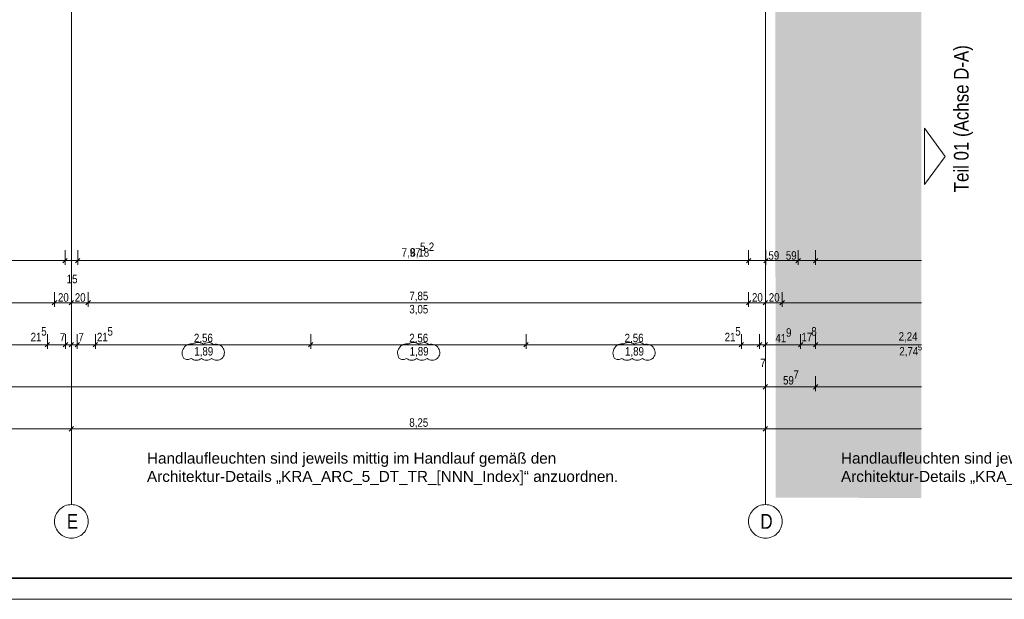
# Model space of a CAD drawing. Extents: x -620 to 300, y 62 to 1112.
# Tile 114 of 226: x -138 to 96, y 62 to 200. Entities that reach past the tile are written whole.
import ezdxf
from ezdxf.enums import TextEntityAlignment as Align
from ezdxf.lldxf.tags import DXFTag

# ---------------------------------------------------------------- set-up
doc = ezdxf.new("R2010")
doc.units = 0
doc.layers.get('0').update_dxf_attribs({"lineweight": 13})
for name, color, linetype, lineweight, true_color in [('00_E_ST_Handlaufleuchte_Bem', 7, 'Continuous', 5, 0x7d7d00), ('70 -76 Bemaßung- 2 Allgemein', 9, 'Continuous', 5, 0x808080), ('70 -77 Revision- 2 Wolken', 7, 'Continuous', 18, 0x944cff), ('iwb_Layout BA_Markierung', 7, 'Continuous', 9, 0xbadcdc), ('iwb_Layout Text', 3, 'Continuous', 18, 0x00ff00)]:
    doc.layers.add(name, color=color, linetype=linetype, lineweight=lineweight, true_color=true_color)
for name, color, linetype, lineweight in [('70 -71 Achsen- 1 Gebäudeachsen', 7, 'STRICHPUNKT2-A06CPVSFL0', 18), ('iwb_Plankopf Rahmen', 7, 'Continuous', 35), ('Keine-A06CPVSEL0', 7, 'Continuous', 9)]:
    doc.layers.add(name, color=color, linetype=linetype, lineweight=lineweight)
doc.styles.get("Standard").update_dxf_attribs({"font": 'ARIALN.TTF'})
tags = doc.linetypes.add('STRICHPUNKT2-A06CPVSFL0', pattern=[12.7, 6.35, -3.175, 0, -3.175]).pattern_tags.tags
tags[10:11] = [DXFTag(74, 4), DXFTag(75, 0), DXFTag(340, '0'), DXFTag(46, 0.0), DXFTag(50, 0.0), DXFTag(44, 0.0), DXFTag(45, 0.0)]
tags[8:9] = [DXFTag(74, 4), DXFTag(75, 0), DXFTag(340, '0'), DXFTag(46, 0.0), DXFTag(50, 0.0), DXFTag(44, 0.0), DXFTag(45, 0.0)]
tags[6:7] = [DXFTag(74, 4), DXFTag(75, 0), DXFTag(340, '0'), DXFTag(46, 0.0), DXFTag(50, 0.0), DXFTag(44, 0.0), DXFTag(45, 0.0)]
tags[4:5] = [DXFTag(74, 4), DXFTag(75, 0), DXFTag(340, '0'), DXFTag(46, 0.0), DXFTag(50, 0.0), DXFTag(44, 0.0), DXFTag(45, 0.0)]

# ---------------------------------------------------------------- blocks, each defined once
blk = doc.blocks.new('Polygon-A06CPVS4L0')
at = {"color": 0, "linetype": 'ByBlock', "lineweight": -2, "ltscale": 0.13}
blk.add_solid([(41.83, 86.61), (41.66, 1083.81), (76.5, 86.52), (76.5, 1083.81)], dxfattribs=at)
blk = doc.blocks.new('Referenz-A06CPVSGL0')
at = {"layer": '70 -71 Achsen- 1 Gebäudeachsen', "color": 0, "linetype": 'STRICHPUNKT2-A06CPVSFL0', "ltscale": 0.18}
for p, q in [((-125.58, 1084.39), (-125.58, 84.95)), ((39.42, 1084.39), (39.42, 84.95))]:
    blk.add_line(p, q, dxfattribs=at)
at = {"layer": '70 -76 Bemaßung- 2 Allgemein', "color": 0, "linetype": 'Continuous', "ltscale": 0.13}
for p, q in [((-127.08, 145.45), (-127.08, 141.95)), ((-127.08, 145.45), (-127.08, 141.95)), ((-127.08, 145.45), (-127.08, 141.95)), ((-127.08, 145.45), (-127.08, 141.95)), ((-124.08, 145.45), (-124.08, 141.95)), ((-124.08, 145.45), (-124.08, 141.95)), ((-124.08, 145.45), (-124.08, 141.95)), ((-124.08, 145.45), (-124.08, 141.95)), ((35.42, 145.45), (35.42, 141.95)), ((35.42, 145.45), (35.42, 141.95)), ((39.56, 145.45), (39.56, 141.95)), ((39.56, 145.45), (39.56, 141.95)), ((47.22, 145.45), (47.22, 141.95)), ((47.22, 145.45), (47.22, 141.95)), ((51.36, 145.45), (51.36, 141.95)), ((51.36, 145.45), (51.36, 141.95)), ((-128.14, 142.95), (-288.02, 142.95)), ((-128.14, 142.95), (-288.02, 142.95)), ((-128.14, 142.95), (-129.2, 142.95)), ((-128.14, 142.95), (-129.2, 142.95)), ((-126.08, 142.95), (-128.14, 142.95)), ((-126.08, 142.95), (-128.14, 142.95)), ((-126.08, 142.95), (-128.14, 142.95)), ((-126.08, 142.95), (-128.14, 142.95)), ((-124.08, 142.95), (-127.08, 142.95)), ((-124.08, 142.95), (-127.08, 142.95)), ((-125.08, 142.95), (-123.02, 142.95)), ((-125.08, 142.95), (-123.02, 142.95)), ((-125.08, 142.95), (-123.02, 142.95)), ((-125.08, 142.95), (-123.02, 142.95)), ((-123.02, 142.95), (-121.96, 142.95)), ((34.36, 142.95), (-123.02, 142.95)), ((-123.02, 142.95), (-121.96, 142.95)), ((38.5, 142.95), (-123.02, 142.95)), ((36.42, 142.95), (34.36, 142.95)), ((34.42, 142.95), (36.48, 142.95)), ((46.16, 142.95), (36.48, 142.95)), ((40.56, 142.95), (38.5, 142.95)), ((38.56, 142.95), (40.62, 142.95)), ((50.3, 142.95), (40.62, 142.95)), ((48.22, 142.95), (46.16, 142.95)), ((46.22, 142.95), (48.28, 142.95)), ((76.53, 142.95), (48.28, 142.95)), ((52.36, 142.95), (50.3, 142.95)), ((50.36, 142.95), (52.42, 142.95)), ((76.53, 142.95), (52.42, 142.95)), ((-129.58, 135.45), (-129.58, 131.95)), ((-129.58, 135.45), (-129.58, 131.95)), ((-125.58, 135.45), (-125.58, 131.95)), ((-125.58, 135.45), (-125.58, 131.95)), ((-121.58, 135.45), (-121.58, 131.95)), ((-121.58, 135.45), (-121.58, 131.95)), ((35.42, 135.45), (35.42, 131.95)), ((35.42, 135.45), (35.42, 131.95)), ((39.42, 135.45), (39.42, 131.95)), ((39.42, 135.45), (39.42, 131.95)), ((43.42, 135.45), (43.42, 131.95)), ((43.42, 135.45), (43.42, 131.95)), ((-130.64, 132.95), (-285.52, 132.95)), ((-128.58, 132.95), (-130.64, 132.95)), ((-130.58, 132.95), (-128.52, 132.95)), ((-126.64, 132.95), (-128.52, 132.95)), ((-124.58, 132.95), (-126.64, 132.95)), ((-126.58, 132.95), (-124.52, 132.95)), ((-122.64, 132.95), (-124.52, 132.95)), ((-120.58, 132.95), (-122.64, 132.95)), ((-122.58, 132.95), (-120.52, 132.95)), ((34.36, 132.95), (-120.52, 132.95)), ((36.42, 132.95), (34.36, 132.95)), ((34.42, 132.95), (36.48, 132.95)), ((38.36, 132.95), (36.48, 132.95)), ((40.42, 132.95), (38.36, 132.95)), ((38.42, 132.95), (40.48, 132.95)), ((42.36, 132.95), (40.48, 132.95)), ((44.42, 132.95), (42.36, 132.95)), ((42.42, 132.95), (44.48, 132.95)), ((76.53, 132.95), (44.48, 132.95)), ((-131.28, 125.45), (-131.28, 121.95)), ((-131.28, 125.45), (-131.28, 121.95)), ((-126.98, 125.45), (-126.98, 121.95)), ((-126.98, 125.45), (-126.98, 121.95)), ((-125.58, 125.45), (-125.58, 121.95)), ((-125.58, 125.45), (-125.58, 121.95)), ((-124.18, 125.45), (-124.18, 121.95)), ((-124.18, 125.45), (-124.18, 121.95)), ((-119.88, 125.45), (-119.88, 121.95)), ((-119.88, 125.45), (-119.88, 121.95)), ((-68.68, 125.45), (-68.68, 121.95)), ((-68.68, 125.45), (-68.68, 121.95)), ((-17.48, 125.45), (-17.48, 121.95)), ((-17.48, 125.45), (-17.48, 121.95)), ((33.72, 125.45), (33.72, 121.95)), ((33.72, 125.45), (33.72, 121.95)), ((38.02, 125.45), (38.02, 121.95)), ((38.02, 125.45), (38.02, 121.95)), ((39.42, 125.45), (39.42, 121.95)), ((39.42, 125.45), (39.42, 121.95)), ((47.8, 125.45), (47.8, 121.95)), ((47.8, 125.45), (47.8, 121.95)), ((51.36, 125.45), (51.36, 121.95)), ((51.36, 125.45), (51.36, 121.95)), ((-132.34, 122.95), (-181.42, 122.95)), ((-132.34, 122.95), (-133.4, 122.95)), ((-130.28, 122.95), (-132.34, 122.95)), ((-130.28, 122.95), (-132.34, 122.95)), ((-126.98, 122.95), (-131.28, 122.95)), ((-128.04, 122.95), (-129.1, 122.95)), ((-125.98, 122.95), (-128.04, 122.95)), ((-127.98, 122.95), (-125.92, 122.95)), ((-126.64, 122.95), (-127.7, 122.95)), ((-125.58, 122.95), (-126.98, 122.95)), ((-124.58, 122.95), (-126.64, 122.95)), ((-126.58, 122.95), (-124.52, 122.95)), ((-125.24, 122.95), (-126.3, 122.95)), ((-125.92, 122.95), (-124.86, 122.95)), ((-124.18, 122.95), (-125.58, 122.95)), ((-123.18, 122.95), (-125.24, 122.95)), ((-125.18, 122.95), (-123.12, 122.95)), ((-124.52, 122.95), (-123.46, 122.95)), ((-119.88, 122.95), (-124.18, 122.95)), ((-123.12, 122.95), (-122.06, 122.95)), ((-120.88, 122.95), (-118.82, 122.95)), ((-120.88, 122.95), (-118.82, 122.95)), ((-118.82, 122.95), (-117.76, 122.95)), ((-69.74, 122.95), (-118.82, 122.95)), ((-67.68, 122.95), (-69.74, 122.95)), ((-69.68, 122.95), (-67.62, 122.95)), ((-18.54, 122.95), (-67.62, 122.95)), ((-16.48, 122.95), (-18.54, 122.95)), ((-18.48, 122.95), (-16.42, 122.95)), ((32.66, 122.95), (-16.42, 122.95)), ((32.66, 122.95), (31.6, 122.95)), ((34.72, 122.95), (32.66, 122.95)), ((34.72, 122.95), (32.66, 122.95)), ((38.02, 122.95), (33.72, 122.95)), ((36.96, 122.95), (35.9, 122.95)), ((39.02, 122.95), (36.96, 122.95)), ((37.02, 122.95), (39.08, 122.95)), ((39.42, 122.95), (38.02, 122.95)), ((38.42, 122.95), (40.48, 122.95)), ((38.42, 122.95), (40.48, 122.95)), ((39.08, 122.95), (40.14, 122.95)), ((40.48, 122.95), (41.54, 122.95)), ((46.74, 122.95), (40.48, 122.95)), ((48.8, 122.95), (46.74, 122.95)), ((46.8, 122.95), (48.86, 122.95)), ((50.3, 122.95), (48.86, 122.95)), ((52.36, 122.95), (50.3, 122.95)), ((50.36, 122.95), (52.42, 122.95)), ((76.53, 122.95), (52.42, 122.95)), ((39.42, 115.45), (39.42, 111.95)), ((39.42, 115.45), (39.42, 111.95)), ((51.36, 115.45), (51.36, 111.95)), ((51.36, 115.45), (51.36, 111.95)), ((38.36, 112.95), (-454.52, 112.95)), ((40.42, 112.95), (38.36, 112.95)), ((38.42, 112.95), (40.48, 112.95)), ((50.3, 112.95), (40.48, 112.95)), ((52.36, 112.95), (50.3, 112.95)), ((50.36, 112.95), (52.42, 112.95)), ((76.53, 112.95), (52.42, 112.95)), ((-125.05, 103.48), (-126.11, 102.42)), ((-126.11, 102.42), (-125.05, 103.48)), ((-125.58, 104.95), (-125.58, 101.95)), ((-125.58, 104.95), (-125.58, 101.95)), ((39.95, 103.48), (38.89, 102.42)), ((38.89, 102.42), (39.95, 103.48)), ((39.42, 104.95), (39.42, 101.95)), ((39.42, 104.95), (39.42, 101.95)), ((-126.64, 102.95), (-289.52, 102.95)), ((-125.08, 102.95), (-126.64, 102.95)), ((-126.08, 102.95), (-124.52, 102.95)), ((38.36, 102.95), (-124.52, 102.95)), ((39.92, 102.95), (38.36, 102.95)), ((38.92, 102.95), (40.48, 102.95)), ((76.53, 102.95), (40.48, 102.95))]:
    blk.add_line(p, q, dxfattribs=at)
at = {"layer": '70 -76 Bemaßung- 2 Allgemein', "color": 0, "linetype": 'Continuous', "lineweight": 20, "ltscale": 0.2}
for p, q in [((-126.55, 143.48), (-127.61, 142.42)), ((-126.55, 143.48), (-127.61, 142.42)), ((-126.55, 143.48), (-127.61, 142.42)), ((-126.55, 143.48), (-127.61, 142.42)), ((-124.61, 142.42), (-123.55, 143.48)), ((-124.61, 142.42), (-123.55, 143.48)), ((-124.61, 142.42), (-123.55, 143.48)), ((-124.61, 142.42), (-123.55, 143.48)), ((35.95, 143.48), (34.89, 142.42)), ((34.89, 142.42), (35.95, 143.48)), ((40.09, 143.48), (39.03, 142.42)), ((39.03, 142.42), (40.09, 143.48)), ((47.75, 143.48), (46.69, 142.42)), ((46.69, 142.42), (47.75, 143.48)), ((51.89, 143.48), (50.83, 142.42)), ((50.83, 142.42), (51.89, 143.48)), ((-129.05, 133.48), (-130.11, 132.42)), ((-130.11, 132.42), (-129.05, 133.48)), ((-125.05, 133.48), (-126.11, 132.42)), ((-126.11, 132.42), (-125.05, 133.48)), ((-121.05, 133.48), (-122.11, 132.42)), ((-122.11, 132.42), (-121.05, 133.48)), ((35.95, 133.48), (34.89, 132.42)), ((34.89, 132.42), (35.95, 133.48)), ((39.95, 133.48), (38.89, 132.42)), ((38.89, 132.42), (39.95, 133.48)), ((43.95, 133.48), (42.89, 132.42)), ((42.89, 132.42), (43.95, 133.48)), ((-130.75, 123.48), (-131.81, 122.42)), ((-130.75, 123.48), (-131.81, 122.42)), ((-127.51, 122.42), (-126.45, 123.48)), ((-126.45, 123.48), (-127.51, 122.42)), ((-126.11, 122.42), (-125.05, 123.48)), ((-125.05, 123.48), (-126.11, 122.42)), ((-124.71, 122.42), (-123.65, 123.48)), ((-123.65, 123.48), (-124.71, 122.42)), ((-120.41, 122.42), (-119.35, 123.48)), ((-120.41, 122.42), (-119.35, 123.48)), ((-68.15, 123.48), (-69.21, 122.42)), ((-69.21, 122.42), (-68.15, 123.48)), ((-16.95, 123.48), (-18.01, 122.42)), ((-18.01, 122.42), (-16.95, 123.48)), ((34.25, 123.48), (33.19, 122.42)), ((34.25, 123.48), (33.19, 122.42)), ((37.49, 122.42), (38.55, 123.48)), ((38.55, 123.48), (37.49, 122.42)), ((38.89, 122.42), (39.95, 123.48)), ((38.89, 122.42), (39.95, 123.48)), ((48.33, 123.48), (47.27, 122.42)), ((47.27, 122.42), (48.33, 123.48)), ((51.89, 123.48), (50.83, 122.42)), ((50.83, 122.42), (51.89, 123.48)), ((39.95, 113.48), (38.89, 112.42)), ((38.89, 112.42), (39.95, 113.48)), ((51.89, 113.48), (50.83, 112.42)), ((50.83, 112.42), (51.89, 113.48))]:
    blk.add_line(p, q, dxfattribs=at)
at = {"layer": '70 -77 Revision- 2 Wolken', "color": 0, "linetype": 'Continuous', "ltscale": 0.18}
for centre, major_axis in [((-97.2, 120.93), (-1.63, 1.22)), ((-97.05, 121.17), (-0.84, 1.85)), ((-97.05, 121.17), (0.44, 1.98)), ((-95.44, 121.49), (0.06, 2.03)), ((-95.44, 121.49), (1.27, 1.59)), ((-93, 121.42), (0.06, 2.03)), ((-93, 121.42), (1.27, 1.59)), ((-91.22, 121.05), (0.77, 1.88)), ((-91.22, 121.05), (1.74, 1.05)), ((-91.24, 121.09), (2.02, -0.26)), ((-46, 120.93), (-1.63, 1.22)), ((-45.85, 121.17), (-0.84, 1.85)), ((-45.85, 121.17), (0.44, 1.98)), ((-44.24, 121.49), (0.06, 2.03)), ((-44.24, 121.49), (1.27, 1.59)), ((-41.8, 121.42), (0.06, 2.03)), ((-41.8, 121.42), (1.27, 1.59)), ((-40.02, 121.05), (0.77, 1.88)), ((-40.02, 121.05), (1.74, 1.05)), ((-40.04, 121.09), (2.02, -0.26)), ((5.2, 120.93), (-1.63, 1.22)), ((5.35, 121.17), (-0.84, 1.85)), ((5.35, 121.17), (0.44, 1.98)), ((6.96, 121.49), (0.06, 2.03)), ((6.96, 121.49), (1.27, 1.59)), ((9.4, 121.42), (0.06, 2.03)), ((9.4, 121.42), (1.27, 1.59)), ((11.18, 121.05), (0.77, 1.88)), ((11.18, 121.05), (1.74, 1.05)), ((11.16, 121.09), (2.02, -0.26)), ((-97.2, 120.93), (-2.03, 0)), ((-97.96, 120.86), (-0.87, -1.15)), ((-97.96, 120.86), (-0.01, -1.44)), ((-95.87, 121.32), (-1.23, -1.62)), ((-95.87, 121.32), (-0.01, -2.03)), ((-93.43, 121.31), (-1.23, -1.62)), ((-93.43, 121.31), (-0.01, -2.03)), ((-91, 121.3), (-1.23, -1.62)), ((-91, 121.3), (-0.01, -2.03)), ((-91.24, 121.09), (1.46, -1.42)), ((-46, 120.93), (-2.03, 0)), ((-46.76, 120.86), (-0.87, -1.15)), ((-46.76, 120.86), (-0.01, -1.44)), ((-44.67, 121.32), (-1.23, -1.62)), ((-44.67, 121.32), (-0.01, -2.03)), ((-42.23, 121.31), (-1.23, -1.62)), ((-42.23, 121.31), (-0.01, -2.03)), ((-39.8, 121.3), (-1.23, -1.62)), ((-39.8, 121.3), (-0.01, -2.03)), ((-40.04, 121.09), (1.46, -1.42)), ((5.2, 120.93), (-2.03, 0)), ((4.44, 120.86), (-0.87, -1.15)), ((4.44, 120.86), (-0.01, -1.44)), ((6.53, 121.32), (-1.23, -1.62)), ((6.53, 121.32), (-0.01, -2.03)), ((8.97, 121.31), (-1.23, -1.62)), ((8.97, 121.31), (-0.01, -2.03)), ((11.4, 121.3), (-1.23, -1.62)), ((11.4, 121.3), (-0.01, -2.03)), ((11.16, 121.09), (1.46, -1.42))]:
    blk.add_ellipse(centre, major_axis=major_axis, ratio=1, start_param=0, end_param=0.643501, dxfattribs=at)
at = {"layer": 'Keine-A06CPVSEL0', "color": 0, "linetype": 'Continuous', "ltscale": 0.13}
for p, q in [((-128.12, 84.05), (-127.8, 84.28)), ((-127.8, 84.28), (-127.46, 84.48)), ((-127.46, 84.48), (-127.11, 84.65)), ((-127.11, 84.65), (-126.74, 84.78)), ((-126.74, 84.78), (-126.36, 84.88)), ((-126.36, 84.88), (-125.97, 84.93)), ((-125.97, 84.93), (-125.58, 84.95)), ((-125.58, 84.95), (-125.19, 84.93)), ((-125.19, 84.93), (-124.8, 84.88)), ((-124.8, 84.88), (-124.42, 84.78)), ((-124.42, 84.78), (-124.05, 84.65)), ((-124.05, 84.65), (-123.69, 84.48)), ((-123.69, 84.48), (-123.36, 84.28)), ((-123.36, 84.28), (-123.04, 84.05)), ((36.88, 84.05), (37.2, 84.28)), ((37.2, 84.28), (37.54, 84.48)), ((37.54, 84.48), (37.89, 84.65)), ((37.89, 84.65), (38.26, 84.78)), ((38.26, 84.78), (38.64, 84.88)), ((38.64, 84.88), (39.03, 84.93)), ((39.03, 84.93), (39.42, 84.95)), ((39.42, 84.95), (39.81, 84.93)), ((39.81, 84.93), (40.2, 84.88)), ((40.2, 84.88), (40.58, 84.78)), ((40.58, 84.78), (40.95, 84.65)), ((40.95, 84.65), (41.31, 84.48)), ((41.31, 84.48), (41.64, 84.28)), ((41.64, 84.28), (41.96, 84.05)), ((-129.5, 81.73), (-129.41, 82.11)), ((-129.41, 82.11), (-129.27, 82.48)), ((-129.27, 82.48), (-129.11, 82.84)), ((-129.11, 82.84), (-128.9, 83.18)), ((-128.9, 83.18), (-128.67, 83.49)), ((-128.67, 83.49), (-128.41, 83.78)), ((-128.41, 83.78), (-128.12, 84.05)), ((-123.04, 84.05), (-122.75, 83.78)), ((-122.75, 83.78), (-122.49, 83.49)), ((-122.49, 83.49), (-122.25, 83.18)), ((-122.25, 83.18), (-122.05, 82.84)), ((-122.05, 82.84), (-121.88, 82.48)), ((-121.88, 82.48), (-121.75, 82.11)), ((-121.75, 82.11), (-121.66, 81.73)), ((35.5, 81.73), (35.59, 82.11)), ((35.59, 82.11), (35.73, 82.48)), ((35.73, 82.48), (35.89, 82.84)), ((35.89, 82.84), (36.1, 83.18)), ((36.1, 83.18), (36.33, 83.49)), ((36.33, 83.49), (36.59, 83.78)), ((36.59, 83.78), (36.88, 84.05)), ((41.96, 84.05), (42.25, 83.78)), ((42.25, 83.78), (42.51, 83.49)), ((42.51, 83.49), (42.75, 83.18)), ((42.75, 83.18), (42.95, 82.84)), ((42.95, 82.84), (43.12, 82.48)), ((43.12, 82.48), (43.25, 82.11)), ((43.25, 82.11), (43.34, 81.73)), ((-129.58, 80.95), (-129.56, 81.35)), ((-129.56, 80.56), (-129.58, 80.95)), ((-129.56, 81.35), (-129.5, 81.73)), ((-129.5, 80.17), (-129.56, 80.56)), ((-129.41, 79.79), (-129.5, 80.17)), ((-129.27, 79.42), (-129.41, 79.79)), ((-121.75, 79.79), (-121.88, 79.42)), ((-121.66, 80.17), (-121.75, 79.79)), ((-121.66, 81.73), (-121.6, 81.35)), ((-121.6, 80.56), (-121.66, 80.17)), ((-121.6, 81.35), (-121.58, 80.95)), ((-121.58, 80.95), (-121.6, 80.56)), ((35.42, 80.95), (35.44, 81.35)), ((35.44, 80.56), (35.42, 80.95)), ((35.44, 81.35), (35.5, 81.73)), ((35.5, 80.17), (35.44, 80.56)), ((35.59, 79.79), (35.5, 80.17)), ((35.73, 79.42), (35.59, 79.79)), ((43.25, 79.79), (43.12, 79.42)), ((43.34, 80.17), (43.25, 79.79)), ((43.34, 81.73), (43.4, 81.35)), ((43.4, 80.56), (43.34, 80.17)), ((43.4, 81.35), (43.42, 80.95)), ((43.42, 80.95), (43.4, 80.56)), ((-129.11, 79.07), (-129.27, 79.42)), ((-128.9, 78.73), (-129.11, 79.07)), ((-128.67, 78.42), (-128.9, 78.73)), ((-128.41, 78.12), (-128.67, 78.42)), ((-128.12, 77.86), (-128.41, 78.12)), ((-127.8, 77.63), (-128.12, 77.86)), ((-127.46, 77.43), (-127.8, 77.63)), ((-127.11, 77.26), (-127.46, 77.43)), ((-126.74, 77.13), (-127.11, 77.26)), ((-124.05, 77.26), (-124.42, 77.13)), ((-123.69, 77.43), (-124.05, 77.26)), ((-123.36, 77.63), (-123.69, 77.43)), ((-123.04, 77.86), (-123.36, 77.63)), ((-122.75, 78.12), (-123.04, 77.86)), ((-122.49, 78.42), (-122.75, 78.12)), ((-122.25, 78.73), (-122.49, 78.42)), ((-122.05, 79.07), (-122.25, 78.73)), ((-121.88, 79.42), (-122.05, 79.07)), ((35.89, 79.07), (35.73, 79.42)), ((36.1, 78.73), (35.89, 79.07)), ((36.33, 78.42), (36.1, 78.73)), ((36.59, 78.12), (36.33, 78.42)), ((36.88, 77.86), (36.59, 78.12)), ((37.2, 77.63), (36.88, 77.86)), ((37.54, 77.43), (37.2, 77.63)), ((37.89, 77.26), (37.54, 77.43)), ((38.26, 77.13), (37.89, 77.26)), ((40.95, 77.26), (40.58, 77.13)), ((41.31, 77.43), (40.95, 77.26)), ((41.64, 77.63), (41.31, 77.43)), ((41.96, 77.86), (41.64, 77.63)), ((42.25, 78.12), (41.96, 77.86)), ((42.51, 78.42), (42.25, 78.12)), ((42.75, 78.73), (42.51, 78.42)), ((42.95, 79.07), (42.75, 78.73)), ((43.12, 79.42), (42.95, 79.07)), ((-126.36, 77.03), (-126.74, 77.13)), ((-125.97, 76.97), (-126.36, 77.03)), ((-125.58, 76.95), (-125.97, 76.97)), ((-125.19, 76.97), (-125.58, 76.95)), ((-124.8, 77.03), (-125.19, 76.97)), ((-124.42, 77.13), (-124.8, 77.03)), ((38.64, 77.03), (38.26, 77.13)), ((39.03, 76.97), (38.64, 77.03)), ((39.42, 76.95), (39.03, 76.97)), ((39.81, 76.97), (39.42, 76.95)), ((40.2, 77.03), (39.81, 76.97)), ((40.58, 77.13), (40.2, 77.03))]:
    blk.add_line(p, q, dxfattribs=at)
at = {"layer": '70 -76 Bemaßung- 2 Allgemein', "color": 0, "linetype": 'Continuous', "ltscale": 0.13, "attachment_point": 1}
for s, insert, char_height in [('{\\fArial Narrow;7,97}', (-47.07, 145.9), 2.0138), ('{\\fArial Narrow;8,18}', (-45.01, 145.9), 2.0138), ('{\\fArial Narrow;5}', (-42.68, 147.25), 2.0138), ('{\\fArial Narrow;2}', (-40.61, 147.25), 2.0138), ('{\\fArial Narrow;59}', (40.14, 145.2), 2.0138), ('{\\fArial Narrow;59}', (44.28, 145.2), 2.0138), ('{\\fArial Narrow;15}', (-126.69, 139.59), 2.0138), ('{\\fArial Narrow;15}', (-126.69, 139.59), 2.0138), ('{\\fArial Narrow;20}', (-128.77, 135.2), 2.0138), ('{\\fArial Narrow;20}', (-124.77, 135.2), 2.0138), ('{\\fArial Narrow;7,85}', (-45.22, 135.57), 2.0138), ('{\\fArial Narrow;20}', (36.23, 135.2), 2.0138), ('{\\fArial Narrow;20}', (40.23, 135.2), 2.0138), ('{\\fArial Narrow;3,05}', (-45.23, 132.42), 2.0138), ('{\\fArial Narrow;5}', (-132.75, 127.14), 2.0138), ('{\\fArial Narrow;5}', (-117, 127.14), 2.0138), ('{\\fArial Narrow;5}', (32.25, 127.14), 2.0138), ('{\\fArial Narrow;9}', (44.34, 126.88), 2.0138), ('{\\fArial Narrow;8}', (50.33, 127.14), 2.0138), ('{\\fArial Narrow;21}', (-135.26, 125.8), 2.0138), ('{\\fArial Narrow;7}', (-128.33, 125.78), 2.0138), ('{\\fArial Narrow;7}', (-123.9, 125.78), 2.0138), ('{\\fArial Narrow;21}', (-119.5, 125.8), 2.0138), ('{\\fArial Narrow;2,56}', (-96.44, 125.57), 2.0138), ('{\\fArial Narrow;2,56}', (-45.24, 125.57), 2.0138), ('{\\fArial Narrow;2,56}', (5.96, 125.57), 2.0138), ('{\\fArial Narrow;21}', (29.74, 125.8), 2.0138), ('{\\fArial Narrow;41}', (41.8, 125.54), 2.0138), ('{\\fArial Narrow;17}', (48.01, 125.8), 2.0138), ('{\\fArial Narrow;2,24}', (71.09, 125.92), 2.0138), ('{\\fArial Narrow;1,89}', (-96.35, 122.41), 2.0138), ('{\\fArial Narrow;1,89}', (-45.15, 122.41), 2.0138), ('{\\fArial Narrow;1,89}', (6.05, 122.41), 2.0138), ('{\\fArial Narrow;2,74}', (71.26, 122.42), 2.0138), ('{\\fArial Narrow;5}', (75.69, 122.98), 1.3426), ('{\\fArial Narrow;7}', (38.19, 119.64), 2.0138), ('{\\fArial Narrow;59}', (43.62, 115.52), 2.0138), ('{\\fArial Narrow;7}', (46.09, 116.87), 2.0138), ('{\\fArial Narrow;8,25}', (-45.23, 105.47), 2.0138)]:
    blk.add_mtext(s, dxfattribs=dict(at, insert=insert, char_height=char_height))
at = {"layer": 'Keine-A06CPVSEL0', "color": 0, "linetype": 'Continuous', "ltscale": 0.13, "char_height": 3.5241, "attachment_point": 1}
for s, insert in [('{\\fArial Narrow;E}', (-126.66, 82.72)), ('{\\fArial Narrow;D}', (38.23, 82.72))]:
    blk.add_mtext(s, dxfattribs=dict(at, insert=insert))

msp = doc.modelspace()

# ---------------------------------------------------------------- linework, layer by layer
at = {"layer": 'iwb_Layout Text', "linetype": 'Continuous', "ltscale": 0.18}
for p, q in [((82.12, 167.73), (77.24, 174.42)), ((77.24, 161.04), (77.24, 174.42)), ((77.24, 161.04), (82.12, 167.73))]:
    msp.add_line(p, q, dxfattribs=at)
at = {"layer": 'iwb_Plankopf Rahmen', "color": 8, "lineweight": 13, "ltscale": 0.13, "true_color": 0x808080}
msp.add_lwpolyline([(300.35, 62.43), (-619.65, 62.43), (-619.65, 1112.43), (300.35, 1112.43), (300.35, 62.43)], close=True, dxfattribs=at)
at = {"layer": 'iwb_Plankopf Rahmen', "ltscale": 0.35}
msp.add_lwpolyline([(-599.65, 67.43), (-599.65, 1107.43), (295.35, 1107.43), (295.35, 67.43), (-599.65, 67.43)], close=True, dxfattribs=at)

# ---------------------------------------------------------------- block references
at = {"color": 8, "lineweight": 13, "ltscale": 0.13, "true_color": 0x808080}
msp.add_blockref('Referenz-A06CPVSGL0', (0, 0), dxfattribs=at)
at = {"layer": 'iwb_Layout BA_Markierung', "ltscale": 0.13}
msp.add_blockref('Polygon-A06CPVS4L0', (0, 0), dxfattribs=at)

# ---------------------------------------------------------------- texts
at = {"layer": '00_E_ST_Handlaufleuchte_Bem', "ltscale": 0.13, "char_height": 2.6, "attachment_point": 1}
for s, insert in [('{\\fArial;Handlaufleuchten sind jeweils mittig im Handlauf gemäß den }', (-107.61, 97.29)), ('{\\fArial;Handlaufleuchten sind jeweils mittig im Handlauf gemäß den }', (57.39, 97.29)), ('{\\fArial;Architektur-Details „KRA_ARC_5_DT_TR_[NNN_Index]“ anzuordnen.}', (-107.61, 92.95)), ('{\\fArial;Architektur-Details „KRA_ARC_5_DT_TR_[NNN_Index]“ anzuordnen.}', (57.39, 92.95))]:
    msp.add_mtext(s, dxfattribs=dict(at, insert=insert))
at = {"layer": 'iwb_Layout Text', "ltscale": 0.18}
msp.add_text('Teil 01 (Achse D-A)', height=3.5, rotation=90, dxfattribs=at).set_placement((84.23, 159.2), align=Align.TOP_LEFT)

doc.saveas('drawing.dxf')
